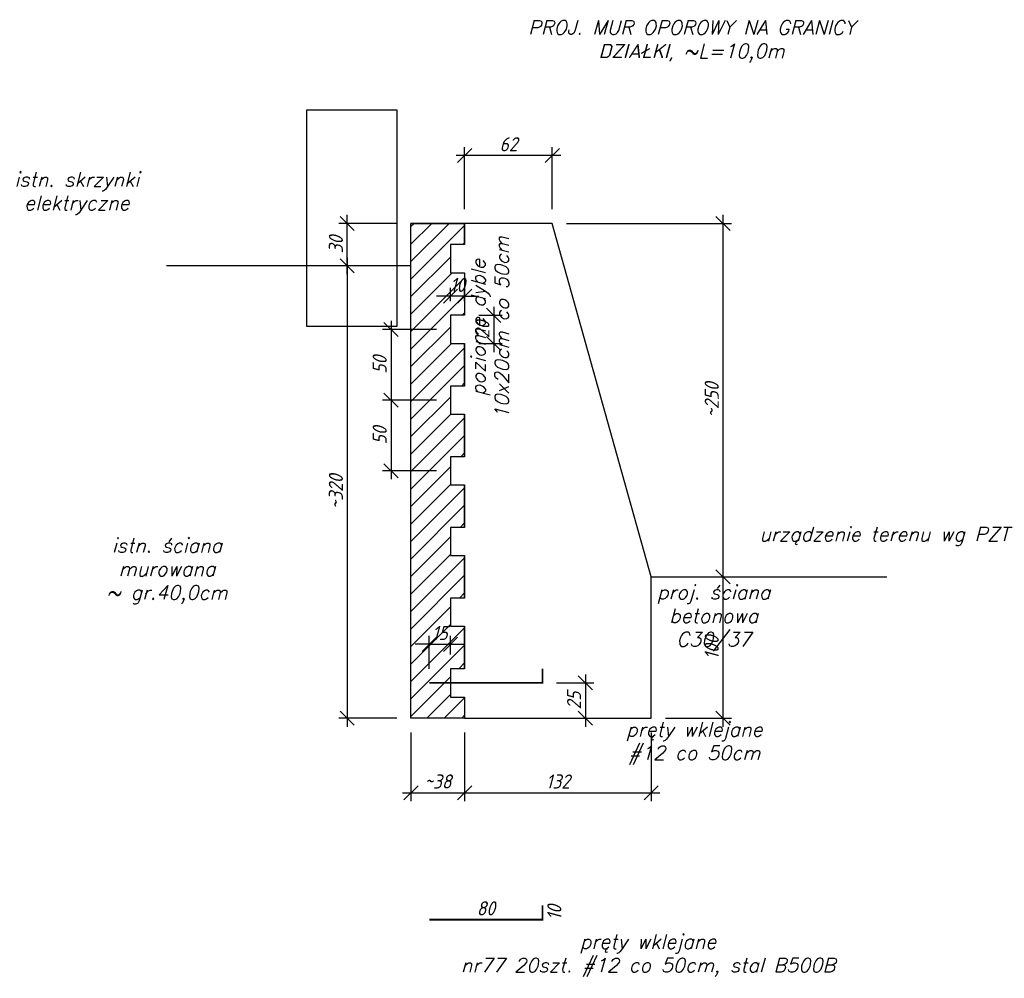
# Model space of a CAD drawing. Header units: millimetres. Extents: x -59549 to 24928, y -40343 to 39139.
# Tile 1 of 27: x -59549 to -52583, y -23737 to -16956. Entities that reach past the tile are written whole.
import ezdxf

# ---------------------------------------------------------------- set-up
doc = ezdxf.new("R2010")
doc.units = ezdxf.units.MM
doc.header["$MEASUREMENT"] = 0
doc.linetypes.add('Dot & Dashed', pattern=[335.138881, 176.388884, -88.194442, 0, -70.555556])
for name, color, linetype in [('k-stropy opisy', 2, 'Continuous'), ('k-wymiary', 1, 'Continuous'), ('k-ściany', 2, 'Continuous')]:
    doc.layers.add(name, color=color, linetype=linetype)
doc.styles.add('50', font='romans.shx', dxfattribs={"width": 0.85, "oblique": 15, "height": 10})
doc.styles.add('ISO', font='ISOCP.SHX', dxfattribs={"oblique": 15})
doc.dimstyles.new('ISO 1_50', dxfattribs={"dimtxt": 100, "dimasz": 100, "dimexe": 60, "dimexo": 100, "dimgap": 30, "dimtad": 1, "dimdec": 1, "dimlfac": 0.1, "dimzin": 9, "dimdsep": 46, "dimtxsty": 'ISO', "dimblk": 'OBLIQUE', "dimcen": 0.09, "dimdle": 60, "dimclrd": 256, "dimclre": 256, "dimclrt": 2, "dimadec": 1, "dimazin": 0, "dimtfac": 1, "dimtdec": 1, "dimtix": 1, "dimtmove": 2, "dimatfit": 0, "dimfxl": 1, "dimtolj": 1, "dimtzin": 0, "dimlwd": -1, "dimlwe": -1, "dimarcsym": 0})

# ---------------------------------------------------------------- blocks, each defined once
blk = doc.blocks.new('_Oblique')
at = {"color": 0, "linetype": 'ByBlock', "lineweight": -2, "ltscale": 30}
blk.add_line((-0.5, -0.5), (0.5, 0.5), dxfattribs=at)
blk = doc.blocks.new('*D283')
at = {"layer": 'Defpoints', "color": 0}
for p in [(-56780.9, -18697.5), (-57231.9, -21897.5), (-56780.9, -21897.5)]:
    blk.add_point(p, dxfattribs=at)
at = {"layer": 'k-wymiary'}
for p, q in [((-57231.9, -18637.5), (-57231.9, -21957.5)), ((-56880.9, -18697.5), (-57291.9, -18697.5)), ((-56880.9, -21897.5), (-57291.9, -21897.5))]:
    blk.add_line(p, q, dxfattribs=at)
at = {"layer": 'k-wymiary', "xscale": 100, "yscale": 100, "zscale": 100}
for p, rotation in [((-57231.9, -18697.5), 90), ((-57231.9, -21897.5), 270)]:
    blk.add_blockref('_Oblique', p, dxfattribs=dict(at, rotation=rotation))
at = {"layer": 'k-wymiary', "color": 2, "insert": (-57311.9, -20297.5), "char_height": 100, "attachment_point": 5, "rotation": 90, "style": 'ISO'}
blk.add_mtext('\\A1;~320', dxfattribs=at)
blk = doc.blocks.new('*D284')
at = {"layer": 'Defpoints', "color": 0}
for p in [(-56780.9, -21897.5), (-56400.9, -21897.5), (-56400.9, -22425)]:
    blk.add_point(p, dxfattribs=at)
at = {"layer": 'k-wymiary'}
for p, q in [((-56780.9, -21997.5), (-56780.9, -22485)), ((-56400.9, -21997.5), (-56400.9, -22485)), ((-56840.9, -22425), (-56340.9, -22425))]:
    blk.add_line(p, q, dxfattribs=at)
at = {"layer": 'k-wymiary', "xscale": 100, "yscale": 100, "zscale": 100, "rotation": 180}
blk.add_blockref('_Oblique', (-56780.9, -22425), dxfattribs=at)
at = {"layer": 'k-wymiary', "xscale": 100, "yscale": 100, "zscale": 100}
blk.add_blockref('_Oblique', (-56400.9, -22425), dxfattribs=at)
at = {"layer": 'k-wymiary', "color": 2, "insert": (-56590.9, -22345), "char_height": 100, "attachment_point": 5, "style": 'ISO'}
blk.add_mtext('\\A1;~38', dxfattribs=at)
blk = doc.blocks.new('*D285')
at = {"layer": 'Defpoints', "color": 0}
for p in [(-56400.9, -21897.5), (-55080.9, -21897.5), (-55080.9, -22425)]:
    blk.add_point(p, dxfattribs=at)
at = {"layer": 'k-wymiary'}
for p, q in [((-56400.9, -21997.5), (-56400.9, -22485)), ((-55080.9, -21997.5), (-55080.9, -22485)), ((-56460.9, -22425), (-55020.9, -22425))]:
    blk.add_line(p, q, dxfattribs=at)
at = {"layer": 'k-wymiary', "xscale": 100, "yscale": 100, "zscale": 100, "rotation": 180}
blk.add_blockref('_Oblique', (-56400.9, -22425), dxfattribs=at)
at = {"layer": 'k-wymiary', "xscale": 100, "yscale": 100, "zscale": 100}
blk.add_blockref('_Oblique', (-55080.9, -22425), dxfattribs=at)
at = {"layer": 'k-wymiary', "color": 2, "insert": (-55740.9, -22345), "char_height": 100, "attachment_point": 5, "style": 'ISO'}
blk.add_mtext('\\A1;132', dxfattribs=at)
blk = doc.blocks.new('*D286')
at = {"layer": 'Defpoints', "color": 0}
for p in [(-55080.9, -20897.5), (-54572.8, -20897.5), (-55080.9, -21897.5)]:
    blk.add_point(p, dxfattribs=at)
at = {"layer": 'k-wymiary'}
for p, q in [((-54572.8, -21957.5), (-54572.8, -20837.5)), ((-54980.9, -20897.5), (-54512.8, -20897.5)), ((-54980.9, -21897.5), (-54512.8, -21897.5))]:
    blk.add_line(p, q, dxfattribs=at)
at = {"layer": 'k-wymiary', "xscale": 100, "yscale": 100, "zscale": 100}
for p, rotation in [((-54572.8, -20897.5), 90), ((-54572.8, -21897.5), 270)]:
    blk.add_blockref('_Oblique', p, dxfattribs=dict(at, rotation=rotation))
at = {"layer": 'k-wymiary', "color": 2, "insert": (-54652.8, -21397.5), "char_height": 100, "attachment_point": 5, "rotation": 90, "style": 'ISO'}
blk.add_mtext('\\A1;100', dxfattribs=at)
blk = doc.blocks.new('*D287')
at = {"layer": 'Defpoints', "color": 0}
for p in [(-55780.9, -18397.5), (-54572.8, -18397.5), (-55080.9, -20897.5)]:
    blk.add_point(p, dxfattribs=at)
at = {"layer": 'k-wymiary'}
for p, q in [((-54572.8, -20957.5), (-54572.8, -18337.5)), ((-55680.9, -18397.5), (-54512.8, -18397.5)), ((-54980.9, -20897.5), (-54512.8, -20897.5))]:
    blk.add_line(p, q, dxfattribs=at)
at = {"layer": 'k-wymiary', "xscale": 100, "yscale": 100, "zscale": 100}
for p, rotation in [((-54572.8, -18397.5), 90), ((-54572.8, -20897.5), 270)]:
    blk.add_blockref('_Oblique', p, dxfattribs=dict(at, rotation=rotation))
at = {"layer": 'k-wymiary', "color": 2, "insert": (-54652.8, -19647.5), "char_height": 100, "attachment_point": 5, "rotation": 90, "style": 'ISO'}
blk.add_mtext('\\A1;~250', dxfattribs=at)
blk = doc.blocks.new('*D288')
at = {"layer": 'Defpoints', "color": 0}
for p in [(-56400.9, -17917.4), (-56400.9, -18397.5), (-55780.9, -18397.5)]:
    blk.add_point(p, dxfattribs=at)
at = {"layer": 'k-wymiary'}
for p, q in [((-56400.9, -18297.5), (-56400.9, -17857.4)), ((-55780.9, -18297.5), (-55780.9, -17857.4)), ((-55720.9, -17917.4), (-56460.9, -17917.4))]:
    blk.add_line(p, q, dxfattribs=at)
at = {"layer": 'k-wymiary', "xscale": 100, "yscale": 100, "zscale": 100, "rotation": 180}
blk.add_blockref('_Oblique', (-56400.9, -17917.4), dxfattribs=at)
at = {"layer": 'k-wymiary', "xscale": 100, "yscale": 100, "zscale": 100}
blk.add_blockref('_Oblique', (-55780.9, -17917.4), dxfattribs=at)
at = {"layer": 'k-wymiary', "color": 2, "insert": (-56090.9, -17837.4), "char_height": 100, "attachment_point": 5, "style": 'ISO'}
blk.add_mtext('\\A1;62', dxfattribs=at)
blk = doc.blocks.new('*D289')
at = {"layer": 'Defpoints', "color": 0}
for p in [(-56500.9, -18912), (-56500.9, -19047.5), (-56400.9, -19047.5)]:
    blk.add_point(p, dxfattribs=at)
at = {"layer": 'k-wymiary'}
for p, q in [((-56500.9, -18947.5), (-56500.9, -18852)), ((-56400.9, -18947.5), (-56400.9, -18852)), ((-56500.9, -18912), (-56600.9, -18912)), ((-56400.9, -18912), (-56500.9, -18912)), ((-56400.9, -18912), (-56300.9, -18912))]:
    blk.add_line(p, q, dxfattribs=at)
at = {"layer": 'k-wymiary', "xscale": 100, "yscale": 100, "zscale": 100}
blk.add_blockref('_Oblique', (-56500.9, -18912), dxfattribs=at)
at = {"layer": 'k-wymiary', "xscale": 100, "yscale": 100, "zscale": 100, "rotation": 180}
blk.add_blockref('_Oblique', (-56400.9, -18912), dxfattribs=at)
at = {"layer": 'k-wymiary', "color": 2, "insert": (-56450.9, -18832), "char_height": 100, "attachment_point": 5, "style": 'ISO'}
blk.add_mtext('\\A1;10', dxfattribs=at)
blk = doc.blocks.new('*D290')
at = {"layer": 'Defpoints', "color": 0}
for p in [(-56400.9, -19047.5), (-56400.9, -19247.5), (-56195.3, -19247.5)]:
    blk.add_point(p, dxfattribs=at)
at = {"layer": 'k-wymiary'}
for p, q in [((-56195.3, -18987.5), (-56195.3, -19307.5)), ((-56300.9, -19047.5), (-56135.3, -19047.5)), ((-56300.9, -19247.5), (-56135.3, -19247.5))]:
    blk.add_line(p, q, dxfattribs=at)
at = {"layer": 'k-wymiary', "xscale": 100, "yscale": 100, "zscale": 100}
for p, rotation in [((-56195.3, -19047.5), 90), ((-56195.3, -19247.5), 270)]:
    blk.add_blockref('_Oblique', p, dxfattribs=dict(at, rotation=rotation))
at = {"layer": 'k-wymiary', "color": 2, "insert": (-56275.3, -19147.5), "char_height": 100, "attachment_point": 5, "rotation": 90, "style": 'ISO'}
blk.add_mtext('\\A1;20', dxfattribs=at)
blk = doc.blocks.new('*D291')
at = {"layer": 'Defpoints', "color": 0}
for p in [(-56500.9, -19147.5), (-56922, -19647.5), (-56500.9, -19647.5)]:
    blk.add_point(p, dxfattribs=at)
at = {"layer": 'k-wymiary'}
for p, q in [((-56600.9, -19147.5), (-56982, -19147.5)), ((-56922, -19087.5), (-56922, -19707.5)), ((-56600.9, -19647.5), (-56982, -19647.5))]:
    blk.add_line(p, q, dxfattribs=at)
at = {"layer": 'k-wymiary', "xscale": 100, "yscale": 100, "zscale": 100}
for p, rotation in [((-56922, -19147.5), 90), ((-56922, -19647.5), 270)]:
    blk.add_blockref('_Oblique', p, dxfattribs=dict(at, rotation=rotation))
at = {"layer": 'k-wymiary', "color": 2, "insert": (-57002, -19397.5), "char_height": 100, "attachment_point": 5, "rotation": 90, "style": 'ISO'}
blk.add_mtext('\\A1;50', dxfattribs=at)
blk = doc.blocks.new('*D292')
at = {"layer": 'Defpoints', "color": 0}
for p in [(-56500.9, -19647.5), (-56922, -20147.5), (-56500.9, -20147.5)]:
    blk.add_point(p, dxfattribs=at)
at = {"layer": 'k-wymiary'}
for p, q in [((-56922, -19587.5), (-56922, -20207.5)), ((-56600.9, -19647.5), (-56982, -19647.5)), ((-56600.9, -20147.5), (-56982, -20147.5))]:
    blk.add_line(p, q, dxfattribs=at)
at = {"layer": 'k-wymiary', "xscale": 100, "yscale": 100, "zscale": 100}
for p, rotation in [((-56922, -19647.5), 90), ((-56922, -20147.5), 270)]:
    blk.add_blockref('_Oblique', p, dxfattribs=dict(at, rotation=rotation))
at = {"layer": 'k-wymiary', "color": 2, "insert": (-57002, -19897.5), "char_height": 100, "attachment_point": 5, "rotation": 90, "style": 'ISO'}
blk.add_mtext('\\A1;50', dxfattribs=at)
blk = doc.blocks.new('*D293')
at = {"layer": 'Defpoints', "color": 0}
for p in [(-55850.9, -21647.5), (-55740.9, -21897.5), (-55547, -21897.5)]:
    blk.add_point(p, dxfattribs=at)
at = {"layer": 'k-wymiary'}
for p, q in [((-55547, -21587.5), (-55547, -21957.5)), ((-55750.9, -21647.5), (-55487, -21647.5)), ((-55640.9, -21897.5), (-55487, -21897.5))]:
    blk.add_line(p, q, dxfattribs=at)
at = {"layer": 'k-wymiary', "xscale": 100, "yscale": 100, "zscale": 100}
for p, rotation in [((-55547, -21647.5), 90), ((-55547, -21897.5), 270)]:
    blk.add_blockref('_Oblique', p, dxfattribs=dict(at, rotation=rotation))
at = {"layer": 'k-wymiary', "color": 2, "insert": (-55627, -21772.5), "char_height": 100, "attachment_point": 5, "rotation": 90, "style": 'ISO'}
blk.add_mtext('\\A1;25', dxfattribs=at)
blk = doc.blocks.new('*D294')
at = {"layer": 'Defpoints', "color": 0}
for p in [(-56500.9, -21374.4), (-56500.9, -21547.5), (-56650.9, -21647.5)]:
    blk.add_point(p, dxfattribs=at)
at = {"layer": 'k-wymiary'}
for p, q in [((-56650.9, -21547.5), (-56650.9, -21314.4)), ((-56500.9, -21447.5), (-56500.9, -21314.4)), ((-56650.9, -21374.4), (-56750.9, -21374.4)), ((-56650.9, -21374.4), (-56500.9, -21374.4)), ((-56500.9, -21374.4), (-56400.9, -21374.4))]:
    blk.add_line(p, q, dxfattribs=at)
at = {"layer": 'k-wymiary', "xscale": 100, "yscale": 100, "zscale": 100}
blk.add_blockref('_Oblique', (-56650.9, -21374.4), dxfattribs=at)
at = {"layer": 'k-wymiary', "xscale": 100, "yscale": 100, "zscale": 100, "rotation": 180}
blk.add_blockref('_Oblique', (-56500.9, -21374.4), dxfattribs=at)
at = {"layer": 'k-wymiary', "color": 2, "insert": (-56575.9, -21294.4), "char_height": 100, "attachment_point": 5, "style": 'ISO'}
blk.add_mtext('\\A1;15', dxfattribs=at)
blk = doc.blocks.new('*D295')
at = {"layer": 'Defpoints', "color": 0}
for p in [(-57231.9, -18397.5), (-56780.9, -18397.5), (-56780.9, -18697.5)]:
    blk.add_point(p, dxfattribs=at)
at = {"layer": 'k-wymiary'}
for p, q in [((-57231.9, -18757.5), (-57231.9, -18337.5)), ((-56880.9, -18397.5), (-57291.9, -18397.5)), ((-56880.9, -18697.5), (-57291.9, -18697.5))]:
    blk.add_line(p, q, dxfattribs=at)
at = {"layer": 'k-wymiary', "xscale": 100, "yscale": 100, "zscale": 100}
for p, rotation in [((-57231.9, -18397.5), 90), ((-57231.9, -18697.5), 270)]:
    blk.add_blockref('_Oblique', p, dxfattribs=dict(at, rotation=rotation))
at = {"layer": 'k-wymiary', "color": 2, "insert": (-57311.9, -18547.5), "char_height": 100, "attachment_point": 5, "rotation": 90, "style": 'ISO'}
blk.add_mtext('\\A1;30', dxfattribs=at)

msp = doc.modelspace()

# ---------------------------------------------------------------- hatches: boundary and pattern name
at = {"layer": 'k-ściany'}
h = msp.add_hatch(dxfattribs=at)
h.set_pattern_fill('ANSI31', color=1, scale=700, style=0)
h.paths.add_polyline_path([(-56780.9, -21897.46), (-56780.9, -18397.46), (-56400.9, -18397.46), (-56400.9, -18547.46), (-56500.9, -18547.46), (-56500.9, -18747.46), (-56400.9, -18747.46), (-56400.9, -19047.46), (-56500.9, -19047.46), (-56500.9, -19247.46), (-56400.9, -19247.46), (-56400.9, -19547.46), (-56500.9, -19547.46), (-56500.9, -19747.46), (-56400.9, -19747.46), (-56400.9, -20047.46), (-56500.9, -20047.46), (-56500.9, -20247.46), (-56400.9, -20247.46), (-56400.9, -20547.46), (-56500.9, -20547.46), (-56500.9, -20747.46), (-56400.9, -20747.46), (-56400.9, -21047.46), (-56500.9, -21047.46), (-56500.9, -21247.46), (-56400.9, -21247.46), (-56400.9, -21547.46), (-56500.9, -21547.46), (-56500.9, -21747.46), (-56400.9, -21747.46), (-56400.9, -21897.46)])

# ---------------------------------------------------------------- linework, layer by layer
at = {"layer": 'k-wymiary'}
for p, q in [((-55850.9, -23322.32), (-55850.9, -23222.32)), ((-55850.9, -23222.32), (-55850.9, -23262.32)), ((-55950.9, -23322.32), (-55910.9, -23322.32))]:
    msp.add_line(p, q, dxfattribs=at)
msp.add_lwpolyline([(-56880.9, -19126.46), (-57516.31, -19126.46), (-57516.31, -17594.11), (-56880.9, -17594.11)], close=True, dxfattribs=at)
at = {"layer": 'k-wymiary', "const_width": 12}
for points in [[(-56650.9, -21647.46), (-55850.9, -21647.46), (-55850.9, -21547.46)], [(-56650.9, -23322.32), (-55850.9, -23322.32), (-55850.9, -23222.32)]]:
    msp.add_lwpolyline(points, dxfattribs=at)
at = {"layer": 'k-ściany', "color": 2}
for p, q in [((-56400.9, -18547.46), (-56400.9, -18397.46)), ((-56780.9, -18697.46), (-58509.2, -18697.46)), ((-56400.9, -19547.46), (-56400.9, -19247.46)), ((-56400.9, -20047.46), (-56400.9, -19747.46)), ((-56400.9, -20547.46), (-56400.9, -20247.46)), ((-56400.9, -21047.46), (-56400.9, -20747.46)), ((-55080.9, -20897.46), (-53414.32, -20897.46)), ((-56400.9, -21547.46), (-56400.9, -21247.46))]:
    msp.add_line(p, q, dxfattribs=at)
for points in [[(-56400.9, -18397.46), (-56780.9, -18397.46)], [(-55780.9, -18397.46), (-56400.9, -18397.46), (-56400.9, -18547.46), (-56500.9, -18547.46), (-56500.9, -18747.46), (-56400.9, -18747.46), (-56400.9, -19047.46), (-56500.9, -19047.46), (-56500.9, -19247.46), (-56400.9, -19247.46), (-56400.9, -19547.46), (-56500.9, -19547.46), (-56500.9, -19747.46), (-56400.9, -19747.46), (-56400.9, -20047.46), (-56500.9, -20047.46), (-56500.9, -20247.46), (-56400.9, -20247.46), (-56400.9, -20547.46), (-56500.9, -20547.46), (-56500.9, -20747.46), (-56400.9, -20747.46), (-56400.9, -21047.46), (-56500.9, -21047.46), (-56500.9, -21247.46), (-56400.9, -21247.46), (-56400.9, -21547.46), (-56500.9, -21547.46), (-56500.9, -21747.46), (-56400.9, -21747.46), (-56400.9, -21897.46), (-55080.9, -21897.46), (-55080.9, -20897.46), (-55780.9, -18397.46)]]:
    msp.add_lwpolyline(points, dxfattribs=at)
msp.add_lwpolyline([(-56780.9, -21897.46), (-56780.9, -18397.46), (-56400.9, -18397.46), (-56400.9, -18547.46), (-56500.9, -18547.46), (-56500.9, -18747.46), (-56400.9, -18747.46), (-56400.9, -19047.46), (-56500.9, -19047.46), (-56500.9, -19247.46), (-56400.9, -19247.46), (-56400.9, -19547.46), (-56500.9, -19547.46), (-56500.9, -19747.46), (-56400.9, -19747.46), (-56400.9, -20047.46), (-56500.9, -20047.46), (-56500.9, -20247.46), (-56400.9, -20247.46), (-56400.9, -20547.46), (-56500.9, -20547.46), (-56500.9, -20747.46), (-56400.9, -20747.46), (-56400.9, -21047.46), (-56500.9, -21047.46), (-56500.9, -21247.46), (-56400.9, -21247.46), (-56400.9, -21547.46), (-56500.9, -21547.46), (-56500.9, -21747.46), (-56400.9, -21747.46), (-56400.9, -21897.46)], close=True, dxfattribs=at)

# ---------------------------------------------------------------- texts
at = {"layer": 'k-stropy opisy', "color": 2, "linetype": 'Dot & Dashed', "ltscale": 1.5, "char_height": 100, "width": 3091.958, "attachment_point": 5, "style": '50'}
for s, insert in [('{\\W1;PROJ. MUR OPOROWY NA GRANICY DZIAŁKI, ~L=10,0m}', (-54795.73, -17109.78)), ('{\\W1;istn. skrzynki\\Pelektryczne}', (-59145.2, -18186.06)), ('{\\W1;urządzenie terenu wg PZT}', (-53433.03, -20611.61)), ('{\\W1;istn. ściana\\Pmurowana\\P~ gr.40,0cm}', (-58507.28, -20858.21)), ('{\\W1;proj. ściana\\Pbetonowa\\PC30/37}', (-54639.73, -21189.21)), ('{\\W1;pręty wklejane\\P#12 co 50cm}', (-54776.26, -22076.27)), ('{\\W1;pręty wklejane\\Pnr77 20szt. #12 co 50cm, stal B500B}', (-55104.18, -23577.89))]:
    msp.add_mtext(s, dxfattribs=dict(at, insert=insert))
at = {"layer": 'k-stropy opisy', "color": 2, "linetype": 'Dot & Dashed', "ltscale": 1.5, "insert": (-56221.26, -19134.76), "char_height": 100, "width": 3091.958, "attachment_point": 5, "rotation": 90, "style": '50'}
msp.add_mtext('{\\W1;poziome dyble\\P10x20cm co 50cm}', dxfattribs=at)
at = {"layer": 'k-wymiary', "color": 2, "insert": (-56250.9, -23242.32), "char_height": 100, "attachment_point": 5, "style": 'ISO'}
msp.add_mtext('\\A1;80', dxfattribs=at)
at = {"layer": 'k-wymiary', "color": 2, "insert": (-55766.4, -23272.32), "char_height": 100, "attachment_point": 5, "rotation": 90, "style": 'ISO'}
msp.add_mtext('\\A1;10', dxfattribs=at)

# ---------------------------------------------------------------- dimensions: what is measured, and where the dimension line sits
at = {"layer": 'k-wymiary'}
for base, p1, p2, picture, middle in [((-56400.9, -17917.41), (-55780.9, -18397.46), (-56400.9, -18397.46), '*D288', (-56090.9, -17837.4)), ((-56500.9, -18911.95), (-56400.9, -19047.46), (-56500.9, -19047.46), '*D289', (-56450.9, -18831.95)), ((-56500.9, -21374.44), (-56650.9, -21647.46), (-56500.9, -21547.46), '*D294', (-56575.9, -21294.44)), ((-55080.9, -22424.98), (-56400.9, -21897.46), (-55080.9, -21897.46), '*D285', (-55740.9, -22344.97))]:
    dim = msp.add_linear_dim(base=base, p1=p1, p2=p2, dimstyle='ISO 1_50', dxfattribs=at)
    dim.commit()
    dim.dimension.update_dxf_attribs({"geometry": picture, "text_midpoint": middle})
for base, p1, p2, angle, picture, middle in [((-57231.9, -18397.46), (-56780.9, -18697.46), (-56780.9, -18397.46), 270, '*D295', (-57311.9, -18547.46)), ((-56195.27, -19247.46), (-56400.9, -19047.46), (-56400.9, -19247.46), 90, '*D290', (-56275.28, -19147.46)), ((-56922.01, -19647.46), (-56500.9, -19147.46), (-56500.9, -19647.46), 90, '*D291', (-57002.01, -19397.46)), ((-56922.01, -20147.46), (-56500.9, -19647.46), (-56500.9, -20147.46), 90, '*D292', (-57002.01, -19897.46)), ((-54572.84, -20897.46), (-55080.9, -21897.46), (-55080.9, -20897.46), 90, '*D286', (-54652.84, -21397.46)), ((-55547.01, -21897.46), (-55850.9, -21647.46), (-55740.9, -21897.46), 90, '*D293', (-55627.02, -21772.46))]:
    dim = msp.add_linear_dim(base=base, p1=p1, p2=p2, angle=angle, dimstyle='ISO 1_50', dxfattribs=at)
    dim.commit()
    dim.dimension.update_dxf_attribs({"geometry": picture, "text_midpoint": middle})
for base, p1, p2, picture, middle in [((-54572.84, -18397.46), (-55080.9, -20897.46), (-55780.9, -18397.46), '*D287', (-54652.85, -19647.46)), ((-57231.9, -21897.46), (-56780.9, -18697.46), (-56780.9, -21897.46), '*D283', (-57311.91, -20297.46))]:
    dim = msp.add_linear_dim(base=base, p1=p1, p2=p2, angle=90, dimstyle='ISO 1_50', override={"dimpost": '~<>'}, dxfattribs=at)
    dim.commit()
    dim.dimension.update_dxf_attribs({"geometry": picture, "text_midpoint": middle})
dim = msp.add_linear_dim(base=(-56400.9, -22424.98), p1=(-56780.9, -21897.46), p2=(-56400.9, -21897.46), dimstyle='ISO 1_50', override={"dimpost": '~<>'}, dxfattribs=at)
dim.commit()
dim.dimension.update_dxf_attribs({"geometry": '*D284', "text_midpoint": (-56590.9, -22344.98)})

doc.saveas('drawing.dxf')
